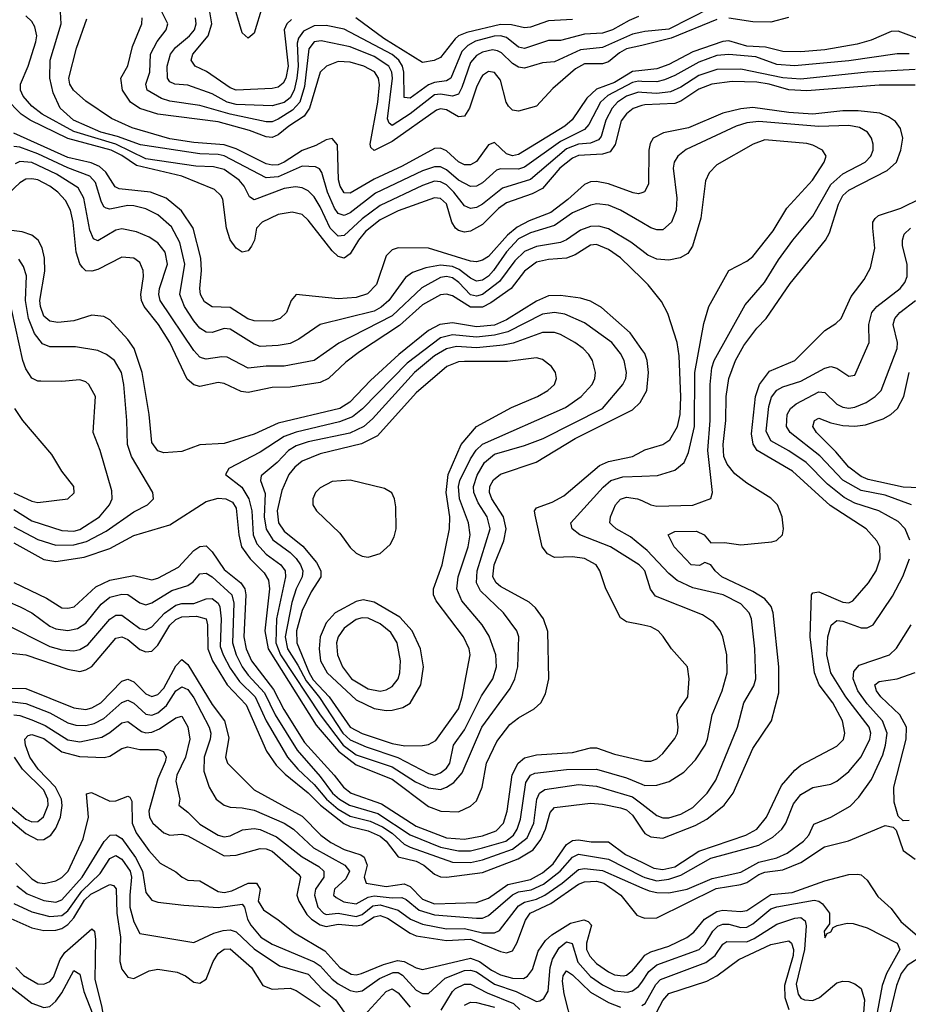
# Model space of a CAD drawing. Header units: inches. Extents: x 884549 to 1028252, y 526810 to 653624.
# Tile 212 of 256: x 947930 to 950887, y 580327 to 583604. Entities that reach past the tile are written whole.
import ezdxf

# ---------------------------------------------------------------- set-up
doc = ezdxf.new("R2010")
doc.units = ezdxf.units.IN
doc.header["$MEASUREMENT"] = 0
doc.layers.add('A9548', color=7, linetype='Continuous')
doc.layers.add('A9558', color=7, linetype='Continuous')

msp = doc.modelspace()

# ---------------------------------------------------------------- linework, layer by layer
at = {"layer": 'A9548', "color": 5}
for points, elevation in [([(948737.5, 583650), (948710, 583559.8), (948690, 583542.7), (948670, 583560.4), (948638.5, 583670)], 2480), ([(950000, 583362), (949990, 583362.7), (949949.4, 583350), (949919.8, 583330), (949901.9, 583310), (949880.9, 583270), (949865, 583215), (949856.1, 583203.9), (949830, 583193.7), (949790, 583189.5), (949750, 583174), (949630, 583072.1), (949536.6, 583043.4), (949470, 582990.3), (949450, 582979.4), (949430, 582975.4), (949410, 582984.4), (949375.1, 583030), (949350, 583054.6), (949330, 583065), (949310, 583066.5), (949270, 583052.2), (949130, 582985.3), (949070, 582940.9), (949010, 582886.3), (948990, 582883.4), (948962.9, 582910), (948930, 582981.8), (948910, 583014.2), (948890, 583034.4), (948870, 583045), (948848.3, 583048.3), (948810, 583042.6), (948710, 583005.2), (948695, 583015), (948677.1, 583050), (948660.5, 583070), (948610, 583105.2), (948574.9, 583114.9), (948516.4, 583116.4), (948350, 583141.3), (948250, 583189.6), (948110, 583231.8), (948005, 583290), (947970, 583316.7), (947941.7, 583350), (947933, 583370), (947932.8, 583390), (947958.5, 583450), (947984.1, 583530), (947987.1, 583550), (947980.8, 583580.8), (947970, 583598.5), (947950, 583617)], 2660), ([(950000, 583399), (949990, 583399.3), (949970, 583395.5), (949887.7, 583352.3), (949863.2, 583330), (949824.2, 583255.8), (949810, 583238.5), (949730, 583199), (949610, 583113.7), (949590, 583106.8), (949530, 583107.8), (949516.4, 583103.6), (949470, 583061.6), (949450, 583050.3), (949430, 583048.5), (949390, 583069.7), (949350, 583104.8), (949330, 583114.7), (949310, 583114.9), (949270, 583101.1), (949113.6, 583026.4), (949030, 582961.5), (949010, 582952.9), (948990, 582959.6), (948977.4, 582977.4), (948954.5, 583030), (948936, 583096), (948928, 583108), (948914.8, 583114.8), (948870, 583116.3), (948790, 583081.5), (948750, 583078.2), (948610, 583150.6), (948590, 583155.6), (948530, 583157.5), (948332, 583188), (948255.8, 583215.8), (948199.6, 583230), (948109.1, 583270), (948064.2, 583310), (948041.3, 583361.3), (948030.3, 583410), (948031.7, 583470), (948067.5, 583590), (948065.3, 583630)], 2640), ([(950000, 583518.8), (949950, 583506.8), (949926, 583494), (949890, 583464), (949870, 583457), (949810, 583457.8), (949779.5, 583440.5), (949704.4, 583375.6), (949650, 583316), (949590, 583300.1), (949570, 583303.4), (949556.8, 583316.8), (949548.9, 583330), (949530, 583402.8), (949510, 583428.2), (949490, 583431.6), (949470, 583418.3), (949465.2, 583410), (949450, 583379.8), (949426.9, 583310), (949410, 583283), (949390, 583281.4), (949350, 583304.5), (949330, 583307.4), (949317.3, 583302.7), (949170, 583198.6), (949110, 583168.7), (949098.8, 583178.8), (949096.7, 583190), (949122.3, 583330), (949126.9, 583386.9), (949123.9, 583410), (949110.6, 583430.6), (949075.4, 583450), (949030, 583463), (948990, 583465.3), (948951.4, 583450), (948930, 583429.2), (948894.8, 583310), (948877.2, 583282.8), (948825.2, 583250), (948790, 583221), (948770, 583212.1), (948750, 583213.9), (948695.3, 583235.3), (948590, 583264.4), (948390, 583289.3), (948330, 583308.6), (948298.9, 583330), (948272, 583370), (948266.7, 583410), (948289.6, 583450.4), (948305.4, 583514.6), (948336.7, 583590), (948337.4, 583610)], 2580), ([(950000, 583562.5), (949970, 583555.8), (949870, 583511.8), (949796.4, 583503.6), (949710, 583464.5), (949670, 583461.1), (949610, 583443.1), (949590, 583446), (949570, 583458.7), (949533.7, 583493.7), (949520.6, 583500.6), (949504, 583504), (949470, 583496.5), (949450, 583485.3), (949430, 583461.7), (949401.5, 583378.5), (949390, 583356.6), (949370, 583349.9), (949330, 583356.9), (949310, 583353.7), (949230, 583290.4), (949170, 583252.3), (949159.7, 583259.7), (949153.9, 583273.9), (949170.7, 583410), (949169, 583430), (949159, 583450), (949110, 583481.2), (949030, 583513.8), (948933.5, 583533.5), (948910, 583530.2), (948892.3, 583507.7), (948878, 583382), (948862.6, 583330), (948837.4, 583302.6), (948790, 583272.8), (948770, 583264.8), (948750, 583264.2), (948630, 583290.1), (948530, 583319), (948430, 583333.5), (948402.4, 583342.4), (948354.7, 583370), (948349.4, 583390), (948362.9, 583430), (948365.6, 583490), (948387.9, 583532.1), (948417.7, 583570), (948423, 583590), (948398.9, 583638.9)], 2560), ([(949990, 583615.3), (949957.9, 583602.1), (949902.9, 583570), (949870, 583559.5), (949810, 583556.2), (949730, 583535.3), (949690, 583535.2), (949610, 583508.3), (949590, 583513.1), (949550, 583544.9), (949530.3, 583550.3), (949509.2, 583549.2), (949447.2, 583532.8), (949421.2, 583518.8), (949401.9, 583498.1), (949364.6, 583410), (949350, 583401.2), (949310, 583395.2), (949290, 583387.2), (949230, 583342.8), (949210, 583345), (949208.8, 583430), (949204, 583450), (949191.5, 583470), (949170, 583488.1), (949010, 583572.5), (948950, 583585.2), (948910, 583584.1), (948874.1, 583565.9), (948857.4, 583542.6), (948853.5, 583526.5), (948857.1, 583450), (948852.8, 583410), (948843.6, 583370), (948830, 583344.5), (948810, 583328.1), (948770, 583317.2), (948650, 583321.9), (948620.9, 583330), (948570, 583357.4), (948490, 583386.2), (948446.2, 583390), (948430, 583397.9), (948421.8, 583410), (948421.1, 583450), (948432.1, 583490), (948448.6, 583511.4), (948495.6, 583550), (948512, 583570), (948517.3, 583590), (948514.9, 583610)], 2540), ([(948834.9, 583605.1), (948819.5, 583590), (948810.4, 583570), (948823.6, 583450), (948816, 583410), (948807.1, 583392.9), (948790, 583379.2), (948770, 583374.9), (948650, 583369.7), (948630, 583376.9), (948551.3, 583431.3), (948513.9, 583450), (948500.3, 583470), (948506.1, 583490), (948557.4, 583550), (948569.7, 583590), (948563.2, 583630)], 2520), ([(949770, 583604.4), (949690, 583599.9), (949630, 583579), (949610, 583577.5), (949566.7, 583586.7), (949530, 583587.8), (949418.1, 583561.9), (949389.9, 583550.1), (949379.1, 583540.9), (949330, 583478.6), (949308.9, 583468.9), (949270, 583462.3), (949141.9, 583541.9), (949048.8, 583610)], 2520), ([(950000, 583434.8), (949970, 583431.5), (949910, 583395.2), (949850, 583373.4), (949817, 583343), (949768.7, 583271.3), (949744.4, 583250), (949590, 583155.7), (949570, 583151.5), (949550, 583158.2), (949510, 583195), (949490, 583187.9), (949450, 583132.6), (949430, 583121.7), (949410, 583121), (949390, 583130.7), (949350, 583167.8), (949330, 583176.4), (949310, 583175.2), (949203, 583117), (949110, 583073), (949030, 583027), (949010, 583027.9), (948996.3, 583050), (948991, 583071), (948987.2, 583187.2), (948970, 583208.9), (948950, 583204.9), (948915, 583185), (948870, 583169.4), (948809.6, 583130), (948790, 583121.6), (948770, 583119.9), (948750, 583124.5), (948650, 583174.3), (948610, 583188), (948510, 583195.6), (948430, 583207.7), (948304.4, 583244.4), (948235.5, 583275.5), (948150, 583332.8), (948108.6, 583370), (948097.1, 583390), (948093, 583410), (948118.6, 583510), (948153.2, 583606.8)], 2620), ([(950000, 583318.1), (949971.3, 583308.7), (949949.3, 583290.7), (949932, 583268), (949911.4, 583188.6), (949895.3, 583164.7), (949870, 583156.2), (949790, 583152), (949770, 583143.8), (949727.7, 583110), (949670, 583042.8), (949635.7, 583024.3), (949550, 582994.9), (949524, 582976), (949470, 582923), (949430, 582900.5), (949410, 582896.7), (949390, 582902.3), (949380.9, 582910), (949368, 582930), (949350, 582990.8), (949330, 583009.5), (949310, 583011.5), (949190, 582968.5), (949130, 582937.8), (949081.1, 582898.9), (949057.3, 582870), (949030, 582824.8), (949010, 582810.3), (948990, 582815.6), (948970, 582835.2), (948890, 582937), (948870, 582955.4), (948836.7, 582963.3), (948790, 582956.1), (948737.1, 582930), (948718.4, 582910), (948711, 582870), (948701.4, 582850), (948690, 582834.8), (948670, 582830.6), (948650, 582843.4), (948630, 582871.5), (948618, 582910), (948606.4, 583006.4), (948599.3, 583019.3), (948578.5, 583038.5), (948470, 583083.8), (948319.2, 583119.2), (948270, 583152.1), (948234.1, 583170), (948090, 583208.5), (947964.5, 583270), (947935.2, 583290), (947883.1, 583343.1)], 2680), ([(950000, 583027.9), (949990, 583024.7), (949972.2, 583027.8), (949890, 583058.2), (949850, 583066.1), (949830, 583064.9), (949810, 583056), (949754.1, 583005.9), (949697.2, 582962.8), (949625.1, 582934.9), (949585.8, 582914.2), (949553.1, 582886.9), (949490, 582816.3), (949470, 582803.5), (949450, 582798.1), (949430, 582800.6), (949290, 582844), (949190, 582844.8), (949170, 582837.9), (949150, 582818.5), (949116.9, 582723.1), (949087.9, 582692.1), (949050, 582679.9), (948990, 582674.7), (948850, 582689.8), (948833.5, 582670), (948818, 582630), (948796.9, 582610), (948770, 582600.4), (948710, 582602.4), (948689, 582609), (948630, 582646.7), (948570, 582648.1), (948545, 582665), (948532.1, 582690), (948529.3, 582709.3), (948535.4, 582770), (948533, 582810), (948507.6, 582910), (948468.5, 582968.5), (948417.9, 583010), (948364.8, 583030), (948261, 583041), (948247.8, 583047.8), (948217.1, 583097.1), (948195.7, 583115.7), (948167.3, 583127.3), (948090, 583145.4), (947910, 583226.5)], 2720), ([(950000, 582928.9), (949930, 582969.9), (949890, 582987.1), (949851.1, 582991.1), (949830, 582986.8), (949770, 582961.2), (949710, 582918.7), (949630, 582894.8), (949590, 582874.5), (949550, 582831.6), (949507.1, 582770), (949490, 582750.8), (949470, 582737.4), (949450, 582733.9), (949430, 582743.9), (949392.8, 582772.8), (949370, 582783), (949330, 582787.5), (949281.9, 582778.1), (949237.5, 582762.5), (949214, 582746), (949158.1, 582670), (949132.9, 582647.1), (949110, 582634.6), (948930.1, 582589.9), (948859.2, 582540.8), (948830, 582526.8), (948790, 582519.7), (948730, 582517), (948710, 582523.9), (948630, 582573.9), (948610, 582576.6), (948570, 582563.4), (948550, 582563.7), (948530, 582577.8), (948510, 582602.2), (948478.4, 582650), (948462.9, 582690), (948479.7, 582790), (948462.9, 582862.9), (948435, 582915), (948390, 582954.5), (948350, 582974.9), (948310, 582984.9), (948290, 582985.4), (948230, 582973.5), (948217.4, 582977.4), (948210, 582981.7), (948200.6, 583000.6), (948181.9, 583061.9), (948163.6, 583083.6), (948090, 583110.7), (947990, 583157.9), (947930, 583180.2), (947910, 583181.8)], 2740), ([(950000, 582836.1), (949963.7, 582863.7), (949890, 582908.1), (949857.1, 582917.1), (949830, 582916.4), (949796.5, 582903.5), (949750, 582871.3), (949730, 582862.5), (949650, 582849.2), (949610, 582832.4), (949578.3, 582801.7), (949527, 582733), (949470, 582689.7), (949450, 582683.8), (949430, 582689), (949391.3, 582730), (949370, 582744.8), (949350, 582749.5), (949330, 582746), (949268.4, 582711.6), (949170, 582618.6), (948992.6, 582527.4), (948909.7, 582470.3), (948810, 582451), (948750, 582450.9), (948690, 582444.7), (948620.8, 582480.8), (948602.5, 582482.5), (948550, 582474.8), (948538.1, 582478.1), (948530, 582480.9), (948510, 582503.4), (948397.8, 582670), (948393.2, 582690), (948394.9, 582710), (948421.5, 582790), (948414, 582830), (948390, 582861.8), (948360.5, 582880.5), (948318.5, 582898.5), (948270, 582908.6), (948250, 582904.1), (948190, 582868.6), (948175.3, 582875.3), (948163.2, 582903.2), (948143, 583010), (948125, 583045), (948052.6, 583090), (947970, 583128.4), (947930, 583132.1), (947915.2, 583124.8)], 2760), ([(950000, 582742.9), (949930, 582811.1), (949890, 582839.3), (949850, 582856), (949830, 582853.8), (949778.7, 582821.3), (949750, 582810.2), (949690, 582806.5), (949650, 582797.1), (949610, 582767.4), (949566.1, 582710), (949498.2, 582661.8), (949470, 582647.9), (949430, 582647.8), (949370, 582684.6), (949350, 582690.6), (949330, 582688.4), (949270, 582654.7), (949193.5, 582586.5), (949061.1, 582498.9), (949015.5, 582464.5), (948957.7, 582410), (948930, 582396.5), (948830, 582381.4), (948770, 582379.6), (948690, 582363.7), (948666.8, 582366.8), (948610, 582393.8), (948590, 582396.7), (948530, 582383.4), (948510, 582388.4), (948487.5, 582407.5), (948429.1, 582530), (948391.6, 582590), (948344.3, 582650), (948335.6, 582670), (948333.3, 582690), (948341.9, 582750), (948340.3, 582770), (948330, 582795.8), (948310, 582810.9), (948270, 582814.2), (948190, 582772.9), (948170, 582767.1), (948150, 582768.7), (948138.9, 582778.9), (948130, 582791.4), (948118, 582830), (948107.6, 582930), (948099.1, 582970), (948082.9, 583002.9), (948057, 583030), (948030, 583050.5), (947990, 583070.8), (947970, 583074.9), (947950, 583072.9), (947930, 583061), (947893.5, 583026.5)], 2780), ([(950000, 582507), (949961.6, 582561.6), (949866.4, 582646.4), (949830, 582667.6), (949796.9, 582676.9), (949730, 582685.8), (949690, 582685.5), (949650, 582667.8), (949550, 582604.8), (949510, 582587.8), (949450, 582581.6), (949370, 582595.3), (949328.1, 582590), (949290.1, 582570), (949191.3, 582490), (949097, 582403), (949029.2, 582330.8), (948995.4, 582310), (948790, 582260.8), (948710, 582224.5), (948610, 582193.5), (948530, 582189.2), (948470, 582167.1), (948410, 582162.7), (948389.2, 582169.2), (948370, 582196.9), (948360.5, 582290), (948337.2, 582430), (948311.2, 582510), (948290, 582539.7), (948230, 582604.8), (948210, 582616.7), (948170, 582620.7), (948110, 582602.4), (948056.3, 582596.3), (948030, 582601), (948010, 582617.8), (947998.9, 582650), (947997.3, 582670), (948013.2, 582766.8), (948012.6, 582810), (948004.5, 582844.5), (947991.9, 582870), (947970, 582887.2), (947937.7, 582897.7), (947902.1, 582902.1)], 2820), ([(947910, 581915.8), (947990, 581874.2), (948050, 581855.5), (948110, 581855.8), (948152.2, 581867.8), (948218.1, 581901.9), (948310, 581965.9), (948355.1, 581990), (948375.4, 582010), (948373.3, 582030), (948302.3, 582150), (948288.2, 582190), (948286.8, 582270), (948276, 582390), (948268.3, 582430), (948245, 582470), (948218.8, 582490), (948190, 582503.2), (948115.1, 582515.1), (948030, 582514.9), (948005.3, 582525.3), (947979.5, 582559.5), (947959.1, 582610), (947949, 582670), (947952, 582752), (947943, 582783), (947927.3, 582807.3)], 2840), ([(947910, 581974.2), (947970, 581936), (948070, 581904), (948110, 581901.9), (948130, 581907.5), (948195.5, 581950), (948228.7, 581990), (948237.7, 582010), (948236.3, 582036.3), (948197.4, 582170), (948174.6, 582230), (948182.7, 582350), (948160.3, 582390), (948150, 582398.6), (948130, 582405.2), (948070, 582399.5), (948000.8, 582400.8), (947990, 582401.3), (947970, 582411.5), (947950, 582442), (947940.7, 582470), (947891.8, 582691.8)], 2860), ([(947910, 581862.7), (948010, 581807.7), (948050, 581800.8), (948144.5, 581815.5), (948230, 581843.6), (948310, 581887.2), (948430, 581922.8), (948550, 582000.7), (948590, 582011.9), (948616.5, 582010), (948637.9, 581997.9), (948650, 581978.8), (948659.2, 581890), (948668.5, 581850), (948697.5, 581810), (948743.7, 581763.7), (948758.5, 581738.5), (948761.2, 581710), (948746, 581570), (948756.6, 581510), (948916.1, 581256.1), (948990.8, 581170), (949050, 581124.3), (949170, 581076.6), (949290, 580985.2), (949331.7, 580970), (949390, 580968), (949430, 580986.1), (949450, 581004.8), (949469, 581050), (949483, 581130), (949518.3, 581201.7), (949561.6, 581258.4), (949590, 581280.1), (949642.6, 581310), (949663.9, 581330), (949679.9, 581360.1), (949691.3, 581410), (949687.8, 581567.8), (949673.1, 581610), (949646.5, 581646.5), (949625.9, 581665.9), (949530, 581717.9), (949515.5, 581730), (949504.8, 581750), (949508.6, 581790), (949541.2, 581870), (949549.4, 581910), (949540.3, 581950), (949500.8, 582010), (949493.5, 582030), (949495.2, 582050), (949507.1, 582072.9), (949530, 582091.7), (949648.9, 582131.1), (949778.9, 582210), (949970, 582305.5), (949994.6, 582330), (950000, 582339.7)], 2820), ([(947910, 582029.8), (947970, 582001.7), (947990, 581997.7), (948090, 582009.1), (948110.8, 582029.2), (948109.7, 582050), (948070, 582101.7), (948036.9, 582156.9), (947940.7, 582270), (947914, 582310)], 2880), ([(950000, 581589.9), (949950, 581599.9), (949930, 581613.5), (949880.2, 581710), (949860.4, 581770), (949848.2, 581790), (949810, 581810.8), (949770, 581816.2), (949710, 581814.2), (949686.6, 581826.6), (949668.6, 581850), (949645.4, 581954.6), (949643.2, 581970), (949650, 581979.8), (949702, 581998), (949740.4, 582019.6), (949860.1, 582119.9), (949890, 582133.9), (949969.6, 582150.4), (950000, 582167.2)], 2780), ([(950000, 581780.9), (949991.8, 581790), (949896.5, 581850), (949794.7, 581890), (949769.2, 581910), (949764.3, 581930), (949871.3, 582048.7), (949897.8, 582070), (949937.4, 582082.6), (950000, 582085.1)], 2760), ([(950000, 581852.3), (949962.5, 581882.5), (949915.4, 581910), (949902.3, 581922.3), (949894.5, 581930), (949895.8, 581950), (949913, 581990), (949930, 582007.9), (949950, 582014.7), (949985.7, 582010), (950000, 582003.4)], 2740), ([(947910, 581731.1), (948019.1, 581679.1), (948070, 581647.1), (948090, 581645), (948111.2, 581650), (948183.6, 581716.4), (948230, 581738.4), (948310, 581753.8), (948370, 581740.3), (948390, 581745.7), (948457.9, 581782.1), (948510, 581837.9), (948530, 581851.1), (948550, 581852.6), (948570, 581832.5), (948610, 581774.5), (948666.1, 581730), (948679.2, 581710), (948683, 581690), (948675.6, 581550), (948683.2, 581510), (948701.5, 581470), (948774.5, 581374.5), (948808.7, 581308.7), (948878.3, 581198.3), (948976.9, 581090), (949007.1, 581050), (949033.6, 581030), (949134.6, 580994.6), (949250, 580919.9), (949350, 580881.4), (949410, 580876.6), (949470, 580887.7), (949515.3, 580904.7), (949540.2, 580930), (949552.2, 580970), (949568.8, 581091.2), (949588.9, 581130), (949610, 581147.1), (949650, 581157.8), (949770, 581165.6), (949830, 581180.4), (949850, 581180.3), (949910, 581159.3), (950000, 581138.4)], 2780), ([(947890, 581667.8), (947931.7, 581650), (947970, 581629.7), (948030, 581585.7), (948050, 581576.6), (948090, 581571), (948122.1, 581577.9), (948150, 581595.6), (948200.8, 581659.2), (948230, 581681.7), (948270, 581692.7), (948290, 581691.4), (948330, 581663), (948350, 581656.6), (948370, 581663.4), (948436.1, 581703.9), (948490, 581720.9), (948507.1, 581732.9), (948530, 581759.3), (948550, 581761.7), (948570, 581749.4), (948636.2, 581690), (948642.3, 581662.3), (948638.6, 581530), (948650.8, 581490), (948670.6, 581450.6), (948690, 581422.9), (948744.2, 581364.2), (948780.7, 581290), (948853.3, 581173.3), (948930, 581085.8), (948971.2, 581030), (948993.8, 581010), (949027.2, 580990), (949121.8, 580961.8), (949230, 580890.9), (949330, 580850.2), (949390, 580837.3), (949430, 580838.4), (949470, 580847.3), (949547.8, 580870), (949573.2, 580890), (949585.8, 580910), (949597, 580943), (949614.6, 581065.4), (949630, 581089.2), (949644, 581096), (949750, 581109), (949850, 581109.8), (949950, 581080.4), (950000, 581059.9)], 2760), ([(947875.7, 581595.7), (948030, 581518.5), (948070, 581507.1), (948110, 581503.6), (948130, 581507.5), (948156.6, 581523.4), (948230, 581609.3), (948250, 581621.8), (948270, 581622.5), (948330, 581578.3), (948350, 581573.3), (948370, 581583.6), (948411.3, 581628.7), (948450, 581655.9), (948470, 581661.3), (948510, 581661.6), (948550, 581676.5), (948570, 581677.3), (948590, 581662.4), (948596, 581650), (948599.9, 581610), (948597.6, 581517.6), (948606.6, 581490), (948630, 581445.8), (948661.1, 581401.1), (948713.8, 581350), (948750.6, 581270.6), (948820.7, 581150), (948855.5, 581110), (948910, 581058.9), (948951.2, 581010), (948990, 580976.8), (949030, 580953.2), (949096.1, 580936.1), (949137.6, 580917.6), (949170, 580896.2), (949210, 580860.5), (949230, 580850), (949370, 580800.1), (949430, 580799.3), (949470, 580807.8), (949570, 580842.9), (949618.5, 580881.5), (949640.7, 580930), (949651.1, 581010), (949660.5, 581030), (949677.9, 581042.1), (949790, 581058.8), (949850, 581053.5), (949970, 581017.6), (950000, 580994.3)], 2740), ([(947890, 581496.7), (947950, 581489.8), (948090, 581442.1), (948130, 581435.3), (948150, 581439.9), (948170, 581451.4), (948250, 581545.5), (948270, 581550.1), (948290, 581540.8), (948330, 581508.5), (948350, 581499.9), (948370, 581502.4), (948390, 581522.2), (948430, 581589.1), (948450, 581607.3), (948470, 581616.6), (948518.7, 581618.7), (948550.1, 581610), (948555.3, 581590), (948556.3, 581510), (948572.1, 581470), (948620.3, 581390), (948683.9, 581323.9), (948751.5, 581170), (948783.5, 581123.5), (948813.2, 581093.2), (948890, 581030.8), (948931.1, 580990), (949008.9, 580928.9), (949030, 580918.5), (949090, 580904.8), (949130, 580886.2), (949149.8, 580870), (949190, 580818.2), (949250, 580804), (949274.9, 580790), (949310, 580760.6), (949330, 580751.8), (949350.1, 580750.1), (949470, 580765.8), (949588.9, 580811.1), (949638.9, 580841.1), (949664.9, 580875.1), (949679.8, 580910), (949695.1, 580964.9), (949710, 580981.9), (949830, 580996.2), (949870, 580993.4), (949930, 580981.4), (949950, 580973.9), (949970, 580957), (950000, 580910.5)], 2720), ([(947890, 581379.6), (947950, 581378.3), (948110, 581313.9), (948150, 581308.6), (948170, 581313.4), (948200.3, 581330), (948270, 581402.4), (948290, 581408.7), (948310, 581400.1), (948350, 581360.1), (948370, 581351.5), (948390, 581358.2), (948410, 581379.5), (948450, 581453.6), (948470, 581474.6), (948490, 581458.4), (948570, 581325.2), (948611.7, 581270), (948626.3, 581213.7), (948614.6, 581150), (948621.5, 581130), (948710, 581040.8), (948870, 580953), (948932.6, 580890), (948965.4, 580865.4), (949010, 580842.2), (949064.8, 580824.8), (949076.6, 580816.6), (949085.9, 580790), (949076.8, 580750), (949083.1, 580730), (949150, 580719.5), (949210, 580727.5), (949230, 580719.5), (949270, 580676.6), (949310, 580661.5), (949450, 580665.8), (949490, 580679.8), (949554.5, 580725.5), (949630, 580742.8), (949670, 580764.5), (949705.6, 580794.4), (949750, 580858.8), (949770, 580872.6), (949790, 580874.9), (949831.7, 580868.3), (949890, 580867.9), (949945.8, 580825.8), (950000, 580800)], 2680), ([(947870, 581337.7), (947950, 581328.6), (948030, 581297.4), (948090, 581263.5), (948116.2, 581256.2), (948150, 581255), (948178.1, 581261.9), (948210, 581278.1), (948270, 581331.8), (948290, 581339.2), (948310, 581329.4), (948350, 581293), (948370, 581289.2), (948390, 581297.1), (948418, 581322), (948450, 581370.5), (948470, 581384.2), (948490, 581374.9), (948510, 581347.6), (948560.9, 581250), (948565.6, 581230), (948564.1, 581210), (948543.7, 581150), (948543.2, 581103.2), (948560.1, 581050), (948583.8, 581010), (948610, 580989.5), (948630, 580982.8), (948670, 580981.3), (948710, 580973.2), (948810, 580929.4), (948841.3, 580910), (948907.7, 580847.7), (949011.9, 580790), (949028, 580770), (949015.4, 580744.6), (948977.6, 580710), (948974.7, 580690), (948982.7, 580682.7), (949008.3, 580668.3), (949050, 580661.3), (949090, 580683.7), (949110, 580688.6), (949170, 580681.3), (949202, 580682), (949216.2, 580676.2), (949260, 580640), (949310, 580624.6), (949450, 580614.1), (949470, 580614.2), (949490, 580623.1), (949570, 580691.8), (949590, 580700.9), (949632.1, 580707.9), (949672.8, 580727.2), (949729.2, 580770), (949770, 580816.9), (949790, 580827.2), (949890, 580809.8), (950000, 580753.7)], 2660), ([(947910, 581290.9), (947930, 581288.2), (947970, 581274.3), (948015, 581255), (948090, 581207.7), (948130, 581200.6), (948203.5, 581216.5), (948230, 581231.4), (948270, 581263.8), (948290, 581268.1), (948335.2, 581235.2), (948350, 581230.4), (948370, 581233.3), (948395.6, 581244.4), (948450, 581280.4), (948470, 581286.5), (948490, 581250.4), (948496, 581210), (948481.7, 581150), (948452.6, 581090), (948450.1, 581070), (948463.2, 581010), (948459.3, 580990), (948490, 580967), (948530, 580926.3), (948590, 580890.1), (948610, 580884.4), (948630, 580888.3), (948671.8, 580908.2), (948710, 580912.2), (948730, 580909.2), (948784.8, 580884.8), (948870, 580818.1), (948925.4, 580785.4), (948942.6, 580770), (948941.9, 580750), (948914.1, 580710), (948910.6, 580690), (948922.3, 580650), (948941.5, 580630), (948950, 580626.2), (948990, 580630.8), (949050, 580619.5), (949070, 580625.9), (949104.8, 580655.2), (949130, 580658), (949190, 580640), (949230.3, 580610.3), (949270, 580594.2), (949350, 580578.3), (949410, 580579.5), (949470, 580564.8), (949510, 580564.4), (949527, 580573), (949590, 580654.6), (949610, 580667.3), (949650, 580677.2), (949677.3, 580690), (949735.7, 580730), (949790, 580775.2), (949810, 580778.8), (949870, 580772.1), (950000, 580715.1)], 2640), ([(947870, 580963), (947950, 580895.1), (947990, 580875), (948010, 580875.1), (948033.4, 580890), (948050, 580913.1), (948065.8, 580950), (948071.6, 580988.4), (948068.9, 581010), (948048.8, 581050), (947991.5, 581110), (947963.5, 581150), (947948.9, 581190), (947947.3, 581210), (947958.1, 581221.9), (947970, 581225.2), (948010, 581211.7), (948070, 581167.7), (948128.4, 581151.6), (948211, 581149), (948230, 581153.2), (948270, 581178.9), (948290, 581184), (948330, 581175.5), (948390, 581174.8), (948408.4, 581168.4), (948417, 581150), (948413.8, 581133.8), (948390, 581077.3), (948360.1, 580970), (948361.9, 580950), (948372.9, 580930), (948410, 580897.8), (948430, 580889.8), (948470, 580892.8), (948490, 580888.3), (948610, 580821.1), (948650, 580822.9), (948730, 580845.3), (948750, 580844.3), (948770, 580836.3), (948859.4, 580759.4), (948864.4, 580750), (948852.7, 580690), (948859.1, 580670), (948885.6, 580625.6), (948900.9, 580610), (948930, 580591.6), (948950, 580586.5), (948990, 580593.9), (949050, 580588.4), (949069, 580591), (949110, 580617.7), (949130, 580622.5), (949153.7, 580613.7), (949230, 580563.7), (949250, 580555.2), (949350, 580539.4), (949430, 580543.4), (949530, 580502.5), (949550, 580498.9), (949570, 580504.8), (949584.6, 580530), (949613.2, 580606.8), (949628.7, 580630), (949697.6, 580662.4), (949790, 580726.8), (949810, 580735.1), (949850, 580736.4), (949874.6, 580730), (949930.7, 580690), (949984, 580624), (950000, 580617.4)], 2620), ([(947847.8, 581030), (947950, 580942.9), (947970, 580934.5), (947990, 580935.8), (948008.7, 580951.3), (948024.3, 580990), (948024.1, 581010), (948010, 581039.4), (947939.4, 581110), (947913, 581150)], 2640), ([(947916.7, 580796.7), (947970, 580744.8), (947990, 580733), (948010.9, 580729.1), (948050, 580738.2), (948070, 580748.7), (948091.2, 580770), (948141.7, 580878.3), (948158.9, 580950), (948152.6, 581027.4), (948168.5, 581031.5), (948230, 581002.9), (948250, 581004.2), (948290, 581019.7), (948296, 581016), (948302.7, 581002.7), (948304.6, 580930), (948317.7, 580897.7), (948359.4, 580839.4), (948397.3, 580797.3), (948450, 580768.1), (948470.1, 580750.1), (948490, 580740.7), (948530, 580737.8), (948590, 580702.5), (948610, 580699), (948635.8, 580704.2), (948690, 580730), (948718.5, 580730), (948730.1, 580710.1), (948723.9, 580670), (948741.2, 580641.2), (948790, 580608.7), (948844.5, 580564.5), (948945.1, 580505.1), (948995.4, 580450), (949032.8, 580427.2), (949050, 580425.4), (949067.6, 580430), (949140.5, 580459.5), (949187.4, 580472.6), (949210, 580470), (949250, 580448.3), (949270, 580443.2), (949430, 580480.1), (949460.6, 580470), (949500.5, 580440.5), (949530, 580424.9), (949570, 580413.7), (949607, 580413), (949619.6, 580420.4), (949636.7, 580443.3), (949656, 580504), (949680.3, 580539.7), (949701.3, 580558.7), (949763, 580597), (949807.8, 580607.8), (949822.1, 580602.1), (949832.6, 580590), (949816, 580530), (949816.8, 580510), (949827.2, 580487.2), (949850, 580463.1), (949890, 580435), (949910, 580424.9), (949938.2, 580421.8), (949950, 580424.5), (949970, 580440.1), (950000, 580477.6)], 2580), ([(947920.9, 580720.9), (947954.5, 580694.5), (948010, 580672.3), (948050, 580667.5), (948070, 580675), (948137.6, 580750), (948211.5, 580868.5), (948230.5, 580889.5), (948250, 580891.2), (948270, 580879), (948315.2, 580815.2), (948339.1, 580770), (948350, 580699.2), (948370, 580674.1), (948390, 580667.3), (948476.7, 580656.7), (948590, 580649.7), (948670, 580660.4), (948678.4, 580650), (948688.4, 580610), (948699.1, 580590), (948732, 580550), (948770, 580527), (948910, 580467.9), (948930, 580455.2), (948970, 580411), (948990, 580395.7), (949030, 580372.9), (949050, 580368.3), (949070, 580372.3), (949127.3, 580412.7), (949172.8, 580432.8), (949190, 580432.4), (949203.6, 580423.6), (949250, 580374.3), (949270, 580363.4), (949290, 580362.9), (949345.6, 580414.4), (949410, 580439.2), (949430, 580441), (949450, 580434.6), (949510, 580394.4), (949582.7, 580370), (949650, 580336.6), (949661.2, 580338.8), (949674.2, 580345.8), (949689, 580371), (949695.2, 580450), (949703.2, 580476.8), (949725.2, 580514.8), (949750, 580535.3), (949769.2, 580529.2), (949787.8, 580467.8), (949830, 580420.1), (949870, 580391.7), (949910, 580372), (949952.4, 580367.6), (949970, 580371.6), (949990, 580386.7), (950000, 580401.2)], 2560), ([(947910, 580663.1), (947970, 580634.3), (948030, 580619.4), (948070, 580622.9), (948090, 580637.9), (948136.4, 580703.6), (948197.5, 580762.5), (948230, 580812.7), (948250, 580822.3), (948270, 580810.5), (948297.9, 580770), (948302.5, 580750), (948296.1, 580690), (948296.9, 580650), (948310, 580601.6), (948330, 580563.2), (948510, 580533.2), (948575.9, 580564.1), (948606.9, 580573.1), (948630, 580574.7), (948650, 580568.8), (948710, 580511.7), (948795.1, 580455.1), (948890, 580427.5), (948936.9, 580376.9), (948981.5, 580341.5), (949017.1, 580290)], 2540), ([(947890, 580617.4), (947970, 580581.4), (948010, 580572.7), (948050, 580573.7), (948070, 580579.7), (948090, 580592.6), (948110, 580615.1), (948146, 580674), (948166.5, 580693.5), (948230, 580725.3), (948242.4, 580722.4), (948251.3, 580711.3), (948253.2, 580630), (948264.9, 580550), (948262.7, 580470), (948270, 580443.8), (948290, 580417.3), (948310, 580412.9), (948361.1, 580438.9), (948390, 580443.8), (948453.5, 580433.5), (948481.5, 580421.5), (948510, 580401.1), (948530, 580397), (948550, 580410.2), (948573.3, 580470), (948590, 580496.4), (948610, 580510.5), (948630, 580511.9), (948701.2, 580450), (948739.6, 580390), (948770, 580377.6), (948830, 580380.3), (948850, 580372.8), (948930, 580320.2)], 2520), ([(947917.4, 580450), (947942.7, 580422.7), (947990, 580395.3), (948010, 580393.9), (948030, 580402.9), (948042.2, 580417.8), (948064.3, 580475.7), (948080.5, 580499.5), (948170, 580577.9), (948178.4, 580570), (948182.5, 580542.5), (948180.5, 580410), (948202.4, 580322.4), (948227.2, 580170), (948222.3, 580130), (948197.4, 580070), (948194.6, 580014.6), (948200.3, 580000)], 2480), ([(947890, 580392.5), (947970, 580331), (948010, 580316.3), (948030, 580319.7), (948050, 580337.3), (948070, 580364.8), (948110, 580439.3), (948130, 580426.9), (948143.2, 580370), (948173.4, 580293.4), (948191.7, 580211.7), (948195.3, 580170), (948186.8, 580130), (948148.5, 580030), (948145.6, 580000)], 2460), ([(949770, 580253.3), (949742.3, 580362.3), (949736.1, 580403.9), (949738.2, 580421.8), (949750, 580437.9), (949770, 580425), (949830, 580367.7), (949890, 580332.5), (949930, 580317.8)], 2540), ([(949076.4, 580290), (949150, 580370.1), (949170, 580378.4), (949190, 580365.3), (949230, 580317.1)], 2540), ([(949332.5, 580307.5), (949369.9, 580370), (949380.6, 580379.4), (949410, 580394.2), (949430, 580394.4), (949485.4, 580365.4), (949573.3, 580330), (949594.1, 580310)], 2540), ([(949410, 580324), (949430, 580334.5), (949450, 580333.3), (949510, 580317.7)], 2520)]:
    msp.add_lwpolyline(points, dxfattribs=dict(at, elevation=elevation))
for points, elevation in [([(949710, 582629.7), (949670, 582623.7), (949554.2, 582565.8), (949510, 582554.3), (949450, 582547.1), (949370, 582555.7), (949330, 582545), (949219.4, 582460.6), (949070.5, 582309.5), (949037.5, 582282.5), (948994.7, 582265.3), (948850, 582231.4), (948810, 582217.1), (948730, 582164.5), (948626, 582110), (948615, 582090), (948668.7, 582048.7), (948692.1, 582010), (948702.5, 581970), (948707, 581890), (948719.6, 581859.6), (948750, 581825.1), (948799.2, 581790), (948813.6, 581770), (948814.3, 581750), (948784.8, 581610), (948782, 581530), (948798.3, 581490), (948930, 581290), (949006.7, 581190), (949050, 581157.6), (949170, 581117.9), (949247.4, 581067.4), (949290, 581047.1), (949330, 581042.4), (949350, 581049.7), (949374.7, 581065.3), (949402.4, 581097.6), (949468, 581250), (949561.9, 581378.1), (949578.4, 581410), (949588.3, 581450), (949591.7, 581550), (949584, 581570), (949540.5, 581630), (949463.6, 581703.6), (949450.2, 581730), (949452, 581770), (949495.3, 581910), (949486.1, 581950), (949455.9, 581995.9), (949441.8, 582030), (949440.8, 582050), (949452.2, 582087.8), (949477.1, 582130), (949510, 582157.6), (949610, 582186.6), (949671.8, 582210), (949869.3, 582310), (949937.5, 582390), (949947.1, 582410), (949949.4, 582430), (949942.1, 582470), (949930, 582493.6), (949900.7, 582530), (949810, 582595), (949744.1, 582624.1)], 2840), ([(949670, 582562.9), (949572.2, 582527.8), (949539.5, 582520.5), (949450, 582512.3), (949383.9, 582516.1), (949350, 582508.9), (949310, 582485.1), (949243.4, 582430), (949104.4, 582275.6), (949074.9, 582250), (949028.2, 582228.2), (948890, 582199.1), (948850, 582185.5), (948824.7, 582170), (948786.7, 582130), (948733.8, 582086.2), (948730.9, 582070), (948747.3, 582027.3), (948743.1, 581950), (948750, 581908.4), (948772.6, 581872.6), (948830, 581830.6), (948850, 581810.7), (948864.7, 581790), (948872.1, 581770), (948869.8, 581750), (948850.1, 581710), (948835.9, 581664.1), (948813.4, 581550), (948821.1, 581510), (948856.1, 581456.1), (948883.2, 581403.2), (948927.9, 581347.9), (949005.8, 581230), (949030, 581207.2), (949083.5, 581183.5), (949188, 581148), (949290, 581094.7), (949310, 581090.1), (949330, 581097.8), (949350, 581113.2), (949361.9, 581130), (949374.2, 581190), (949410, 581240.9), (949466.6, 581353.4), (949504.3, 581410), (949517.3, 581450), (949514.9, 581490), (949492, 581552), (949469.4, 581590), (949401.9, 581670), (949384.3, 581710), (949388.9, 581750), (949422.1, 581850), (949429.5, 581890), (949423.4, 581930), (949394, 582010), (949390.6, 582050), (949394.4, 582070), (949430, 582142.6), (949449.1, 582170.9), (949470, 582191.7), (949746.4, 582313.6), (949798.8, 582350), (949835.5, 582390), (949844.4, 582410), (949846, 582430), (949835.9, 582470), (949823.6, 582490), (949805.4, 582510), (949777.3, 582530), (949730, 582556.4), (949710, 582562.8)], 2860), ([(949650, 582478.5), (949553.3, 582466.7), (949410, 582466.9), (949390, 582465.1), (949351.8, 582450), (949250, 582361.8), (949120.3, 582219.7), (949067.7, 582192.3), (948930, 582159.4), (948870, 582134.9), (948845.5, 582114.5), (948826, 582090), (948802.4, 582037.6), (948787.3, 581970), (948791, 581930), (948810, 581902.3), (948872.1, 581852.1), (948917.8, 581797.8), (948932.2, 581770), (948932.1, 581750), (948899.6, 581700.4), (948870, 581637.8), (948851, 581570), (948851.9, 581530), (948893, 581430), (948907.2, 581407.2), (948959.8, 581350), (949030, 581249.6), (949070, 581228.1), (949170, 581194.8), (949212.2, 581187.8), (949270, 581188.8), (949290, 581192), (949314.6, 581205.4), (949389.9, 581310), (949402.2, 581350), (949429, 581490), (949426.3, 581510), (949406.6, 581550), (949315.6, 581670), (949306.7, 581690), (949307.3, 581710), (949336, 581790), (949359.9, 581910), (949361.1, 581950), (949349.2, 582030), (949355.9, 582090), (949399.1, 582190), (949450, 582250.6), (949566.8, 582313.2), (949652.8, 582350), (949687.8, 582370), (949709.8, 582390), (949716.8, 582410), (949713.6, 582430), (949699.4, 582450), (949670, 582472.8)], 2880), ([(949030, 582071.8), (948970, 582066.7), (948930, 582046.5), (948914.8, 582030), (948905.1, 582010), (948905.2, 581990), (948917.2, 581970), (948995.7, 581895.7), (949030, 581847.8), (949050, 581828.9), (949070, 581818.8), (949090, 581815.7), (949130, 581827.3), (949162.8, 581857.2), (949176.5, 581883.5), (949182.8, 581910), (949182.3, 581982.3), (949177.7, 582010), (949169, 582029), (949144.1, 582044.1)], 2920), ([(949073.2, 581673.2), (949050, 581667.8), (948979.8, 581630), (948950, 581596.4), (948929.6, 581550), (948926.6, 581510), (948931.5, 581470), (948952.8, 581430), (949050, 581340.7), (949110, 581311.1), (949150, 581305.1), (949170, 581306.6), (949204.9, 581315.1), (949230, 581329.1), (949264.7, 581390), (949274, 581450), (949263.4, 581510), (949235.9, 581570), (949195.1, 581615.1), (949110, 581665.3)], 2920), ([(949070, 581613.4), (949050, 581608.2), (949010, 581579.1), (948990.1, 581550), (948984.2, 581530), (948987.8, 581490), (949004.4, 581450), (949034.1, 581410), (949090, 581376.7), (949130, 581369.3), (949150, 581373.4), (949170, 581384.4), (949189.3, 581410.7), (949195.2, 581430), (949197.5, 581470), (949186.2, 581530), (949164.6, 581564.6), (949130, 581593.6), (949090, 581611.9)], 2940)]:
    msp.add_lwpolyline(points, close=True, dxfattribs=dict(at, elevation=elevation))
at = {"layer": 'A9558', "color": 5}
for points, elevation in [([(950230, 583643.6), (950090, 583573), (950010, 583564.8), (950000, 583562.5)], 2560), ([(950488.7, 583611.3), (950430, 583596), (950370, 583597), (950290, 583609.1)], 2580), ([(950250, 583604.6), (950097.7, 583542.3), (950000, 583518.8)], 2580), ([(950990, 583515.1), (950853.9, 583566.1), (950830, 583564.6), (950764.1, 583535.9), (950717.2, 583522.8), (950610, 583504.1), (950530, 583497), (950470, 583498), (950412.3, 583512.3), (950350, 583516.1), (950290, 583533.4), (950270, 583531.6), (950170, 583497.1), (950090, 583455.2), (950050, 583440.2), (950000, 583434.8)], 2620), ([(950890, 583490.5), (950850, 583491), (950690, 583466.8), (950508.8, 583451.2), (950450, 583454.6), (950380.4, 583480.4), (950290, 583488.1), (950250, 583485), (950190, 583463.4), (950110, 583418), (950075.8, 583404.2), (950050, 583397.2), (950000, 583399)], 2640), ([(950910, 583438.3), (950750, 583429.7), (950530, 583406.1), (950470, 583410.9), (950330, 583439.5), (950250, 583438), (950190, 583418.6), (950130, 583379.4), (950095.5, 583364.5), (950050, 583358.6), (950000, 583362)], 2660), ([(950910, 583386.4), (950790, 583385.8), (950550, 583367.2), (950490, 583370.5), (950424.5, 583390), (950383.5, 583396.5), (950301.4, 583398.6), (950233.4, 583390), (950190, 583372.6), (950130, 583333.1), (950110, 583325.2), (950010, 583321.4), (950000, 583318.1)], 2680), ([(950000, 580910.5), (950010, 580895), (950030, 580884.7), (950070, 580879.6), (950177.9, 580922.1), (950216.6, 580943.4), (950274.9, 580990), (950305, 581030), (950370, 581178.2), (950431.8, 581270), (950456.2, 581363.8), (950456.5, 581450), (950438.1, 581630), (950430.6, 581650.6), (950410, 581676.2), (950370, 581701.5), (950267.2, 581750), (950244.4, 581770), (950230, 581789.8), (950210, 581798), (950192.7, 581787.3), (950165, 581790), (950107.7, 581850), (950088.2, 581890), (950110, 581900.5), (950182.2, 581902.2), (950208, 581890), (950230, 581862.6), (950275.6, 581864.4), (950330, 581856.7), (950433.5, 581866.5), (950449.2, 581870.8), (950468.6, 581890), (950472.1, 581910), (950467.5, 581950), (950451.6, 581990), (950430, 582012), (950350, 582061.7), (950310, 582092.6), (950284.4, 582124.4), (950273.4, 582150), (950271.2, 582190), (950280.3, 582270), (950280.9, 582350), (950290, 582410), (950312.1, 582470), (950340.3, 582519.7), (950383, 582577), (950414.6, 582610), (950493.7, 582726.3), (950612.3, 582870), (950625.2, 582894.8), (950655.4, 582990), (950670, 583019.1), (950690, 583037.2), (950817.2, 583102.8), (950847.9, 583130), (950862.8, 583170), (950868.9, 583210), (950861.9, 583241.9), (950845.1, 583265.1), (950821.2, 583281.2), (950792.6, 583292.6), (950720.7, 583300.7), (950670, 583300.9), (950569.8, 583290.2), (950490, 583295), (950370, 583312.1), (950330, 583308), (950270, 583292.8), (950156, 583244), (950072.7, 583227.3), (950038.5, 583210), (950028.2, 583191.8), (950024.1, 583170), (950022.9, 583057.1), (950009.2, 583030.8), (950000, 583027.9)], 2720), ([(950000, 582003.4), (950030, 581989.5), (950050, 581985.5), (950170, 581988.6), (950229.7, 582010.3), (950235.8, 582030), (950220.5, 582170), (950228.4, 582270), (950228.2, 582390), (950234, 582446), (950241.6, 582470), (950345, 582655), (950408.9, 582730), (950455.4, 582804.6), (950503.1, 582870), (950569.4, 582950), (950630, 583055.6), (950670, 583091.5), (950744.3, 583130), (950763.1, 583150), (950770.4, 583170), (950770.9, 583190), (950765.4, 583210), (950751.7, 583230), (950725.1, 583245.1), (950690, 583252.4), (950590, 583248.2), (950390, 583265.4), (950350, 583260.7), (950314, 583250), (950148, 583172), (950120.1, 583150), (950108.1, 583130), (950105.1, 583110), (950117.2, 583010), (950114.6, 582970), (950099.5, 582930), (950070, 582905.3), (950050, 582904.3), (950030, 582911.3), (950000, 582928.9)], 2740), ([(950000, 582085.1), (950052.7, 582087.3), (950110, 582105.2), (950141.5, 582130), (950155.9, 582164.1), (950176.2, 582250), (950176.9, 582430), (950206.7, 582593.3), (950223.4, 582650), (950289.7, 582770), (950350, 582800.1), (950370, 582816.2), (950438.2, 582901.8), (950482.6, 582977.4), (950568.2, 583070), (950607.7, 583130), (950614.4, 583150), (950601.5, 583170), (950570, 583186.7), (950550, 583192), (950410, 583204), (950371.3, 583190), (950250, 583120.7), (950225, 583095), (950212.5, 583067.5), (950196.8, 582943.2), (950169.5, 582850.5), (950153.9, 582826.1), (950128.1, 582811.9), (950090, 582804.2), (950050, 582807.1), (950020.5, 582820.5), (950000, 582836.1)], 2760), ([(950000, 580800), (950040.6, 580780.6), (950070, 580775.9), (950110, 580784.4), (950190, 580836.2), (950346.2, 580890), (950383.7, 580910), (950416, 580950), (950465.1, 581054.9), (950510, 581106.8), (950530, 581122.6), (950650, 581186), (950671.3, 581208.7), (950676.4, 581230), (950668.9, 581270), (950636.4, 581330), (950590.4, 581390.4), (950574.7, 581430), (950560.6, 581550), (950565.3, 581690), (950570, 581696.8), (950590, 581699.7), (950670, 581665.1), (950690, 581663), (950702.6, 581670), (950755.3, 581730), (950780.7, 581770), (950794, 581810), (950792.2, 581850), (950782.8, 581870), (950746.9, 581910), (950627.7, 581987.7), (950501.7, 582101.7), (950384, 582170), (950371.3, 582191.3), (950366, 582226), (950379.3, 582350), (950392.1, 582390), (950425.5, 582434.5), (950509.6, 582470.4), (950609.9, 582570.1), (950646.6, 582593.4), (950663.8, 582610), (950697, 582683), (950740.9, 582739.1), (950762.1, 582777.9), (950776, 582844), (950769.2, 582910.8), (950769.5, 582930), (950777.3, 582942.7), (950788, 582952), (950863, 582977), (950930, 583009.7)], 2680), ([(950892, 581872), (950877.2, 581910), (950853.7, 581933.7), (950789.8, 581970), (950710, 581995.2), (950674.3, 582014.3), (950618.5, 582058.5), (950547.1, 582130), (950490, 582169.7), (950430, 582202.5), (950414.9, 582234.9), (950423.3, 582316.7), (950432.6, 582347.4), (950450, 582371.3), (950470, 582382.5), (950530, 582401.4), (950610, 582444.6), (950630, 582449.5), (950650, 582444), (950690, 582417.3), (950710, 582420.9), (950757.5, 582530), (950756.5, 582590), (950765.6, 582630), (950782.8, 582650), (950860.7, 582710), (950875.8, 582730), (950883.7, 582750), (950884, 582790), (950868.5, 582851.5), (950867.6, 582870), (950873.2, 582890), (950894.8, 582910)], 2660), ([(950000, 582167.2), (950010, 582172.7), (950070.2, 582189.8), (950094.2, 582205.8), (950119.1, 582250), (950127.9, 582290), (950130.9, 582349.1), (950125.1, 582485.1), (950118.4, 582530), (950086.8, 582626.8), (950066.2, 582666.2), (950021.7, 582721.7), (950000, 582742.9)], 2780), ([(950898.2, 581990), (950810, 582021.8), (950730, 582037.3), (950670, 582071.4), (950592.6, 582152.6), (950494.1, 582230), (950482, 582250), (950484.5, 582290), (950495.8, 582310), (950514.3, 582325.7), (950590, 582366.1), (950610, 582362.9), (950650, 582325.1), (950670, 582315), (950690, 582311.5), (950710, 582314.4), (950747.6, 582330), (950777.4, 582350), (950796.7, 582370), (950850.5, 582510), (950851.5, 582530), (950837.2, 582590), (950842.6, 582610), (950859.7, 582630), (950911.2, 582670)], 2640), ([(950000, 582339.7), (950016.9, 582370), (950022.7, 582430), (950017.8, 582470), (950010, 582492.7), (950000, 582507)], 2820), ([(950950, 582045.1), (950870, 582048), (950754.3, 582074.3), (950730, 582084), (950690, 582114.7), (950646.4, 582166.4), (950581.5, 582230), (950569.9, 582250), (950574.8, 582270), (950590, 582277.4), (950630, 582261.9), (950670, 582253.2), (950710, 582251.3), (950744.5, 582255.5), (950804.1, 582275.9), (950829.6, 582290.4), (950851.4, 582310), (950872.2, 582350), (950889.9, 582430)], 2620), ([(950000, 580994.3), (950050, 580955.5), (950070, 580948.2), (950090, 580947.9), (950130, 580959.7), (950170, 580981.9), (950218, 581030), (950246.7, 581073.3), (950318.4, 581250), (950339.7, 581330), (950373.3, 581386.7), (950379.9, 581410), (950377, 581510), (950365.7, 581610), (950358.2, 581630), (950330, 581659.5), (950271.2, 581690), (950170, 581713.5), (950118, 581738), (950090, 581761), (950017.9, 581837.9), (950000, 581852.3)], 2740), ([(950000, 580753.7), (950010, 580748.6), (950050, 580738.5), (950090, 580744.1), (950130, 580757.2), (950230, 580813.3), (950390, 580857.2), (950437, 580883), (950466.8, 580910), (950479.8, 580930), (950505.3, 580994.7), (950530, 581025.8), (950570, 581049.1), (950630, 581059.5), (950650, 581070.1), (950690, 581102.1), (950730, 581150.8), (950759.6, 581210), (950762.6, 581230), (950757.4, 581250), (950680, 581350), (950629.9, 581430), (950616.7, 581490), (950619.1, 581550), (950631.2, 581588.8), (950650, 581604.6), (950670, 581602.1), (950730, 581580.3), (950750, 581580.1), (950770.5, 581590), (950834.8, 581685.2), (950869.3, 581750.7), (950890.9, 581810)], 2660), ([(950000, 581059.9), (950010, 581055.8), (950050, 581056.2), (950091.3, 581068.7), (950140.8, 581099.2), (950179.7, 581140.3), (950211, 581190), (950219.6, 581210), (950234.2, 581290), (950268.4, 581370), (950284.3, 581430), (950283, 581490), (950270, 581549.6), (950261, 581570), (950238.6, 581598.6), (950203, 581623), (950045.7, 581685.7), (950028.9, 581708.9), (950010, 581769.8), (950000, 581780.9)], 2760), ([(950000, 580715.1), (950024.4, 580704.4), (950050, 580699), (950090, 580698.5), (950151.6, 580710), (950234.7, 580745.3), (950330, 580767.4), (950390, 580799.9), (950450, 580814.4), (950484.2, 580830), (950539.1, 580870), (950556.5, 580890), (950573.2, 580926.8), (950630, 580950.1), (950694, 580986), (950723.2, 581016.8), (950764.7, 581075.3), (950802.2, 581157.8), (950812, 581190), (950816.9, 581230), (950801.5, 581270), (950750, 581327), (950719.2, 581370), (950704.4, 581410), (950705.8, 581434.2), (950724.1, 581455.9), (950824.8, 581490), (950848.1, 581511.9), (950897.2, 581590)], 2640), ([(950000, 581138.4), (950010, 581136.1), (950030, 581136.4), (950050, 581144.6), (950070, 581161.8), (950110, 581211.5), (950118.7, 581230), (950121.2, 581250), (950117.5, 581290), (950125.4, 581310), (950154, 581350), (950158.6, 581410), (950152.9, 581450), (950099.8, 581510), (950071.6, 581551.6), (950054.5, 581570), (950030, 581583.9), (950000, 581589.9)], 2780), ([(950890, 580938.3), (950870, 580938), (950853.6, 580953.6), (950840, 581000), (950839.7, 581050), (950879.8, 581210), (950881.1, 581250), (950859.5, 581290), (950796.5, 581350), (950781.8, 581370), (950776.4, 581390), (950790, 581401.3), (950849.9, 581410.1), (950910, 581431.8)], 2620), ([(950000, 580617.4), (950010, 580613.3), (950050, 580615), (950247.7, 580712.3), (950330, 580725.5), (950350, 580732.5), (950390, 580759.4), (950410, 580766.9), (950470, 580774.6), (950530, 580798.7), (950608.4, 580851.6), (950688.9, 580871.1), (950810, 580922), (950837, 580917), (950846.6, 580906.6), (950870, 580838.7), (950910, 580810.2)], 2620), ([(950000, 580477.6), (950010, 580490.1), (950030, 580502.1), (950090, 580520), (950150.2, 580549.8), (950173.2, 580566.8), (950209.3, 580610), (950250, 580636.4), (950270, 580640.7), (950330, 580635.6), (950350, 580639.8), (950430, 580692.1), (950500.5, 580699.5), (950610, 580738.5), (950690, 580758.7), (950719.7, 580759.7), (950730, 580758.3), (950750, 580740.2), (950785.5, 580685.5), (950830, 580646.3), (950862.2, 580602.2), (950948.8, 580528.8)], 2580), ([(950000, 580401.2), (950024, 580436), (950050, 580458.9), (950191, 580509), (950211.2, 580528.8), (950236.3, 580570), (950253.2, 580586.8), (950270, 580593.7), (950290, 580593.6), (950330, 580582.4), (950350, 580584.1), (950370, 580594.7), (950430, 580644.5), (950450, 580651.7), (950574.1, 580674.1), (950590.1, 580670.1), (950601.4, 580661.4), (950625, 580630), (950625.4, 580594.6), (950607.1, 580570), (950610, 580548.7), (950617.2, 580562.8), (950630, 580568.7), (950637.6, 580582.4), (950650.8, 580589.2), (950683.4, 580596.6), (950704.2, 580595.8), (950750, 580582), (950850.1, 580530), (950859.5, 580510), (950814.5, 580430), (950800.5, 580390), (950777.7, 580270)], 2560), ([(950000, 580323.4), (950011.6, 580330), (950046.6, 580393.4), (950063, 580410), (950213.6, 580466.4), (950244.6, 580490), (950270, 580526.8), (950283.9, 580536.1), (950350, 580535.3), (950374.3, 580545.7), (950450, 580593.5), (950510, 580613.8), (950530, 580615.7), (950544.5, 580604.5), (950547.9, 580587.9), (950541.5, 580510), (950513.7, 580393.7), (950520.7, 580360.7), (950530, 580347), (950541.8, 580341.8), (950570, 580340.1), (950591.8, 580350), (950650, 580398), (950670, 580403.5), (950690, 580403.2), (950710, 580395.5), (950730, 580379.2), (950741.6, 580341.6), (950728.8, 580170)], 2540), ([(950038.9, 580281.1), (950070, 580340.1), (950090, 580362.9), (950216.5, 580403.5), (950250, 580421.6), (950323.9, 580476.1), (950430, 580526.1), (950490, 580538.7), (950499.2, 580530), (950505.4, 580510), (950503.9, 580490), (950475.4, 580390), (950477, 580350), (950489.8, 580310)], 2520), ([(950935.6, 580490), (950883.8, 580456.2), (950863.2, 580430), (950847.9, 580390), (950819.2, 580270), (950826, 580246), (950856.7, 580210), (950861.9, 580190), (950866.7, 580110), (950896.2, 580036.2)], 2580)]:
    msp.add_lwpolyline(points, dxfattribs=dict(at, elevation=elevation))

doc.saveas('drawing.dxf')
